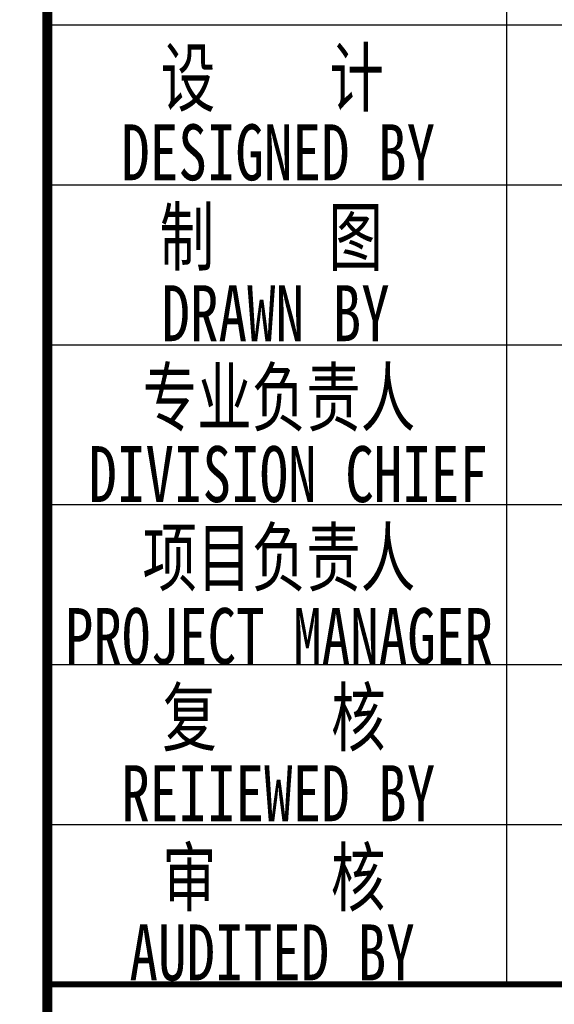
# Model space of a CAD drawing. Extents: x 687841 to 771941, y 252015 to 732780.
# Tile 58 of 98: x 765203 to 767879, y 522950 to 527875. Entities that reach past the tile are written whole.
import ezdxf
from ezdxf.enums import TextEntityAlignment as Align

# ---------------------------------------------------------------- set-up
doc = ezdxf.new("R2010")
doc.units = 0
doc.header["$LTSCALE"] = 1000
doc.header["$MEASUREMENT"] = 0
doc.layers.get('0').update_dxf_attribs({"linetype": 'CONTINUOUS'})
doc.layers.add('PUB_TITLE', color=4, linetype='CONTINUOUS')
doc.layers.add('TK', color=7, linetype='CONTINUOUS')
doc.styles.add('-宋体', font='txt', dxfattribs={"width": 0.8})

# ---------------------------------------------------------------- blocks, each defined once
blk = doc.blocks.new('wrtgtg')
at = {"layer": 'PUB_TITLE'}
for p, q in [((4504.3, 4748.3), (4504.3, 11158.8)), ((2204.3, 9558.8), (7804.3, 9558.8)), ((2204.3, 8758.8), (7804.3, 8758.8)), ((2204.3, 7958.8), (7804.3, 7958.8)), ((2204.3, 7158.8), (7804.3, 7158.8)), ((2204.3, 6358.8), (7804.3, 6358.8)), ((2204.3, 5558.8), (7804.3, 5558.8)), ((2204.3, 4758.8), (7804.3, 4758.8)), ((2204.3, 4758.8), (7804.3, 4758.8))]:
    blk.add_line(p, q, dxfattribs=at)
for points, const_width in [([(2204.3, -4841.2), (2204.3, 52558.8)], 50), ([(2204.3, 4758.8), (7804.3, 4758.8)], 29.7)]:
    blk.add_lwpolyline(points, dxfattribs=dict(at, const_width=const_width))
at = {"layer": 'TK', "style": '-宋体', "width": 0.75}
for s, p in [('设    计', (3331.2, 9298.8)), ('DESIGNED BY', (3360.3, 8921.1)), ('制    图    ', (3611.2, 8502.8)), ('DRAWN BY', (3347.2, 8116.3)), ('专业负责人', (3363.7, 7700.5)), ('DIVISION CHIEF', (3410.1, 7311.3)), ('项目负责人', (3363.7, 6899.7)), ('PROJECT MANAGER', (3363.7, 6501.3)), ('复    核', (3338.9, 6100.3)), ('REIIEWED BY', (3361, 5714.8)), ('审    核', (3337.8, 5300.3)), ('AUDITED BY', (3329.9, 4916.3))]:
    blk.add_text(s, height=280, dxfattribs=at).set_placement(p, align=Align.MIDDLE)

msp = doc.modelspace()

# ---------------------------------------------------------------- block references
msp.add_blockref('wrtgtg', (763136.5, 518290.6))

doc.saveas('drawing.dxf')
